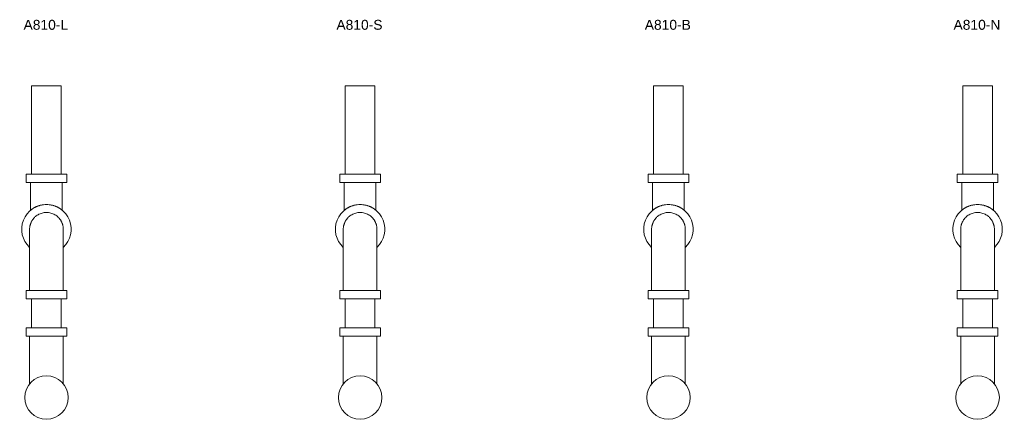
# Model space of a CAD drawing. Header units: millimetres. Extents: x 294 to 1289, y 917 to 1321.
import ezdxf

# ---------------------------------------------------------------- set-up
doc = ezdxf.new("R2010")
doc.units = ezdxf.units.MM
doc.layers.add('P-SANR-FIXT', color=6, linetype='Continuous', lineweight=18)
doc.layers.add('P-SANR-FIXT-IDEN', color=2, linetype='Continuous', lineweight=9)
doc.styles.add('Arial', font='arial.ttf', dxfattribs={"height": 10})

# ---------------------------------------------------------------- blocks, each defined once
blk = doc.blocks.new('DBLTD_Duten_SanitaryApplianceTraps_A810 - Brass Bottle Trap _ Extension Tube-461431-Level 0')
at = {"layer": 'P-SANR-FIXT'}
for p, q in [((-15, 300), (-15, 210.87)), ((-15, 300), (15, 300)), ((15, 210.87), (15, 300)), ((-20.5, 210.87), (-20.5, 202.38)), ((-20.5, 210.87), (0, 210.87)), ((0, 210.87), (20.5, 210.87)), ((20.5, 202.38), (20.5, 210.87)), ((-20.5, 202.38), (0, 202.38)), ((-15.98, 202.38), (-15.98, 174.35)), ((0, 202.38), (20.5, 202.38)), ((15.98, 174.35), (15.98, 202.38)), ((-17, 155.09), (-17, 93.09)), ((17, 93.09), (17, 155.09)), ((-20.5, 93.09), (-20.5, 84.59)), ((-20.5, 93.09), (20.5, 93.09)), ((20.5, 84.59), (20.5, 93.09)), ((20.5, 84.59), (-20.5, 84.59)), ((-15, 84.59), (-15, 55.46)), ((15, 55.46), (15, 84.59)), ((-20.5, 55.46), (-20.5, 46.96)), ((-20.5, 55.46), (20.5, 55.46)), ((20.5, 46.96), (20.5, 55.46)), ((20.5, 46.96), (-20.5, 46.96)), ((-17, 46.96), (-17, -1.17)), ((17, -1.17), (17, 46.96))]:
    blk.add_line(p, q, dxfattribs=at)
for centre, radius, start, end in [((0, 155.09), 25, 90, 227.04457), ((0, 155.09), 25, 312.95543, 90), ((0, -15.04), 22, 90, 270), ((0, -15.04), 22, 270, 90)]:
    blk.add_arc(centre, radius, start, end, dxfattribs=at)
for points, knots in [([(-15.98, 174.35), (-15.98, 174.35), (-15.95, 174.37), (-15.84, 174.45), (-15.73, 174.52), (-15.59, 174.63), (-15.36, 174.81), (-15, 175.1), (-14.55, 175.44), (-14.19, 175.69), (-13.97, 175.83), (-13.8, 175.94), (-13.62, 176.04), (-13.38, 176.19), (-12.94, 176.46), (-12.25, 176.88), (-11.5, 177.31), (-10.85, 177.63), (-10.34, 177.86), (-9.8, 178.08), (-9.07, 178.38), (-8.11, 178.74), (-6.89, 179.14), (-5.6, 179.47), (-4.26, 179.71), (-2.41, 179.97), (-0.97, 180.06), (0, 180.09)], [0.5, 0.5, 0.5, 0.5, 0.5277778, 0.5416667, 0.5555556, 0.5694444, 0.5833333, 0.6111111, 0.6388889, 0.6527778, 0.6597222, 0.6666667, 0.6736111, 0.6805556, 0.6944444, 0.7222222, 0.75, 0.7638889, 0.7777778, 0.7916667, 0.8055556, 0.8333333, 0.8611111, 0.8888889, 0.9166667, 0.9444444, 1, 1, 1, 1]), ([(0, 180.09), (0.97, 180.06), (2.41, 179.97), (4.26, 179.71), (5.6, 179.47), (6.89, 179.14), (8.11, 178.74), (9.07, 178.38), (9.8, 178.08), (10.34, 177.86), (10.85, 177.63), (11.5, 177.31), (12.25, 176.88), (12.94, 176.46), (13.38, 176.19), (13.62, 176.04), (13.8, 175.94), (13.97, 175.83), (14.19, 175.69), (14.55, 175.44), (15, 175.1), (15.36, 174.81), (15.59, 174.63), (15.73, 174.52), (15.84, 174.45), (15.95, 174.37), (15.98, 174.35), (15.98, 174.35)], [0, 0, 0, 0, 0.0555556, 0.0833333, 0.1111111, 0.1388889, 0.1666667, 0.1944444, 0.2083333, 0.2222222, 0.2361111, 0.25, 0.2777778, 0.3055556, 0.3194444, 0.3263889, 0.3333333, 0.3402778, 0.3472222, 0.3611111, 0.3888889, 0.4166667, 0.4305556, 0.4444444, 0.4583333, 0.4722222, 0.5, 0.5, 0.5, 0.5]), ([(-17, 155.09), (-17, 155.46), (-16.98, 156.2), (-16.87, 157.31), (-16.69, 158.41), (-16.43, 159.49), (-16.11, 160.56), (-15.72, 161.6), (-15.26, 162.61), (-14.73, 163.6), (-14.15, 164.54), (-13.28, 165.75), (-12.3, 166.87), (-11.22, 167.88), (-10.07, 168.82), (-8.52, 169.85), (-6.52, 170.84), (-3.71, 171.8), (-1.48, 172.09), (0, 172.09)], [0.5, 0.5, 0.5, 0.5, 0.5208333, 0.5416667, 0.5625, 0.5833333, 0.6041667, 0.625, 0.6458333, 0.6666667, 0.6875, 0.7083333, 0.75, 0.7708333, 0.7916667, 0.8333333, 0.875, 0.9166667, 1, 1, 1, 1]), ([(0, 172.09), (1.48, 172.09), (3.71, 171.8), (6.52, 170.84), (8.52, 169.85), (10.07, 168.82), (11.22, 167.88), (12.3, 166.87), (13.53, 165.47), (14.56, 163.92), (15.26, 162.61), (15.72, 161.6), (16.11, 160.56), (16.43, 159.49), (16.69, 158.41), (16.87, 157.31), (16.98, 156.2), (17, 155.46), (17, 155.09)], [0, 0, 0, 0, 0.0833333, 0.125, 0.1666667, 0.2083333, 0.2291667, 0.25, 0.2916667, 0.3333333, 0.3541667, 0.375, 0.3958333, 0.4166667, 0.4375, 0.4583333, 0.4791667, 0.5, 0.5, 0.5, 0.5])]:
    blk.add_open_spline(points, degree=3, knots=knots, dxfattribs=at)
blk = doc.blocks.new('DBLTD_Duten_SanitaryApplianceTraps_A810 - Brushed Stainless Steel Offset Bottle Trap _ Extension Tube-461425-Level 0')
at = {"layer": 'P-SANR-FIXT'}
for p, q in [((-15, 300), (-15, 210.87)), ((-15, 300), (15, 300)), ((15, 210.87), (15, 300)), ((-20.5, 210.87), (-20.5, 202.38)), ((-20.5, 210.87), (0, 210.87)), ((0, 210.87), (20.5, 210.87)), ((20.5, 202.38), (20.5, 210.87)), ((-20.5, 202.38), (0, 202.38)), ((-15.98, 202.38), (-15.98, 174.35)), ((0, 202.38), (20.5, 202.38)), ((15.98, 174.35), (15.98, 202.38)), ((-17, 155.09), (-17, 93.09)), ((17, 93.09), (17, 155.09)), ((-20.5, 93.09), (-20.5, 84.59)), ((-20.5, 93.09), (20.5, 93.09)), ((20.5, 84.59), (20.5, 93.09)), ((20.5, 84.59), (-20.5, 84.59)), ((-15, 84.59), (-15, 55.46)), ((15, 55.46), (15, 84.59)), ((-20.5, 55.46), (-20.5, 46.96)), ((-20.5, 55.46), (20.5, 55.46)), ((20.5, 46.96), (20.5, 55.46)), ((20.5, 46.96), (-20.5, 46.96)), ((-17, 46.96), (-17, -1.17)), ((17, -1.17), (17, 46.96))]:
    blk.add_line(p, q, dxfattribs=at)
for centre, radius, start, end in [((0, 155.09), 25, 90, 227.04457), ((0, 155.09), 25, 312.95543, 90), ((0, -15.04), 22, 90, 270), ((0, -15.04), 22, 270, 90)]:
    blk.add_arc(centre, radius, start, end, dxfattribs=at)
for points, knots in [([(-15.98, 174.35), (-15.98, 174.35), (-15.95, 174.37), (-15.84, 174.45), (-15.73, 174.52), (-15.59, 174.63), (-15.36, 174.81), (-15, 175.1), (-14.55, 175.44), (-14.19, 175.69), (-13.97, 175.83), (-13.8, 175.94), (-13.62, 176.04), (-13.38, 176.19), (-12.94, 176.46), (-12.25, 176.88), (-11.5, 177.31), (-10.85, 177.63), (-10.34, 177.86), (-9.8, 178.08), (-9.07, 178.38), (-8.11, 178.74), (-6.89, 179.14), (-5.6, 179.47), (-4.26, 179.71), (-2.41, 179.97), (-0.97, 180.06), (0, 180.09)], [0.5, 0.5, 0.5, 0.5, 0.5277778, 0.5416667, 0.5555556, 0.5694444, 0.5833333, 0.6111111, 0.6388889, 0.6527778, 0.6597222, 0.6666667, 0.6736111, 0.6805556, 0.6944444, 0.7222222, 0.75, 0.7638889, 0.7777778, 0.7916667, 0.8055556, 0.8333333, 0.8611111, 0.8888889, 0.9166667, 0.9444444, 1, 1, 1, 1]), ([(0, 180.09), (0.97, 180.06), (2.41, 179.97), (4.26, 179.71), (5.6, 179.47), (6.89, 179.14), (8.11, 178.74), (9.07, 178.38), (9.8, 178.08), (10.34, 177.86), (10.85, 177.63), (11.5, 177.31), (12.25, 176.88), (12.94, 176.46), (13.38, 176.19), (13.62, 176.04), (13.8, 175.94), (13.97, 175.83), (14.19, 175.69), (14.55, 175.44), (15, 175.1), (15.36, 174.81), (15.59, 174.63), (15.73, 174.52), (15.84, 174.45), (15.95, 174.37), (15.98, 174.35), (15.98, 174.35)], [0, 0, 0, 0, 0.0555556, 0.0833333, 0.1111111, 0.1388889, 0.1666667, 0.1944444, 0.2083333, 0.2222222, 0.2361111, 0.25, 0.2777778, 0.3055556, 0.3194444, 0.3263889, 0.3333333, 0.3402778, 0.3472222, 0.3611111, 0.3888889, 0.4166667, 0.4305556, 0.4444444, 0.4583333, 0.4722222, 0.5, 0.5, 0.5, 0.5]), ([(-17, 155.09), (-17, 155.46), (-16.98, 156.2), (-16.87, 157.31), (-16.69, 158.41), (-16.43, 159.49), (-16.11, 160.56), (-15.72, 161.6), (-15.26, 162.61), (-14.73, 163.6), (-14.15, 164.54), (-13.28, 165.75), (-12.3, 166.87), (-11.22, 167.88), (-10.07, 168.82), (-8.52, 169.85), (-6.52, 170.84), (-3.71, 171.8), (-1.48, 172.09), (0, 172.09)], [0.5, 0.5, 0.5, 0.5, 0.5208333, 0.5416667, 0.5625, 0.5833333, 0.6041667, 0.625, 0.6458333, 0.6666667, 0.6875, 0.7083333, 0.75, 0.7708333, 0.7916667, 0.8333333, 0.875, 0.9166667, 1, 1, 1, 1]), ([(0, 172.09), (1.48, 172.09), (3.71, 171.8), (6.52, 170.84), (8.52, 169.85), (10.07, 168.82), (11.22, 167.88), (12.3, 166.87), (13.53, 165.47), (14.56, 163.92), (15.26, 162.61), (15.72, 161.6), (16.11, 160.56), (16.43, 159.49), (16.69, 158.41), (16.87, 157.31), (16.98, 156.2), (17, 155.46), (17, 155.09)], [0, 0, 0, 0, 0.0833333, 0.125, 0.1666667, 0.2083333, 0.2291667, 0.25, 0.2916667, 0.3333333, 0.3541667, 0.375, 0.3958333, 0.4166667, 0.4375, 0.4583333, 0.4791667, 0.5, 0.5, 0.5, 0.5])]:
    blk.add_open_spline(points, degree=3, knots=knots, dxfattribs=at)
blk = doc.blocks.new('DBLTD_Duten_SanitaryApplianceTraps_A810 - Chrome Offset Bottle Trap _ Extension Tube-461427-Level 0')
at = {"layer": 'P-SANR-FIXT'}
for p, q in [((-15, 300), (-15, 210.87)), ((-15, 300), (15, 300)), ((15, 210.87), (15, 300)), ((-20.5, 210.87), (-20.5, 202.38)), ((-20.5, 210.87), (0, 210.87)), ((0, 210.87), (20.5, 210.87)), ((20.5, 202.38), (20.5, 210.87)), ((-20.5, 202.38), (0, 202.38)), ((-15.98, 202.38), (-15.98, 174.35)), ((0, 202.38), (20.5, 202.38)), ((15.98, 174.35), (15.98, 202.38)), ((-17, 155.09), (-17, 93.09)), ((17, 93.09), (17, 155.09)), ((-20.5, 93.09), (-20.5, 84.59)), ((-20.5, 93.09), (20.5, 93.09)), ((20.5, 84.59), (20.5, 93.09)), ((20.5, 84.59), (-20.5, 84.59)), ((-15, 84.59), (-15, 55.46)), ((15, 55.46), (15, 84.59)), ((-20.5, 55.46), (-20.5, 46.96)), ((-20.5, 55.46), (20.5, 55.46)), ((20.5, 46.96), (20.5, 55.46)), ((20.5, 46.96), (-20.5, 46.96)), ((-17, 46.96), (-17, -1.17)), ((17, -1.17), (17, 46.96))]:
    blk.add_line(p, q, dxfattribs=at)
for centre, radius, start, end in [((0, 155.09), 25, 90, 227.04457), ((0, 155.09), 25, 312.95543, 90), ((0, -15.04), 22, 90, 270), ((0, -15.04), 22, 270, 90)]:
    blk.add_arc(centre, radius, start, end, dxfattribs=at)
for points, knots in [([(-15.98, 174.35), (-15.98, 174.35), (-15.95, 174.37), (-15.84, 174.45), (-15.73, 174.52), (-15.59, 174.63), (-15.36, 174.81), (-15, 175.1), (-14.55, 175.44), (-14.19, 175.69), (-13.97, 175.83), (-13.8, 175.94), (-13.62, 176.04), (-13.38, 176.19), (-12.94, 176.46), (-12.25, 176.88), (-11.5, 177.31), (-10.85, 177.63), (-10.34, 177.86), (-9.8, 178.08), (-9.07, 178.38), (-8.11, 178.74), (-6.89, 179.14), (-5.6, 179.47), (-4.26, 179.71), (-2.41, 179.97), (-0.97, 180.06), (0, 180.09)], [0.5, 0.5, 0.5, 0.5, 0.5277778, 0.5416667, 0.5555556, 0.5694444, 0.5833333, 0.6111111, 0.6388889, 0.6527778, 0.6597222, 0.6666667, 0.6736111, 0.6805556, 0.6944444, 0.7222222, 0.75, 0.7638889, 0.7777778, 0.7916667, 0.8055556, 0.8333333, 0.8611111, 0.8888889, 0.9166667, 0.9444444, 1, 1, 1, 1]), ([(0, 180.09), (0.97, 180.06), (2.41, 179.97), (4.26, 179.71), (5.6, 179.47), (6.89, 179.14), (8.11, 178.74), (9.07, 178.38), (9.8, 178.08), (10.34, 177.86), (10.85, 177.63), (11.5, 177.31), (12.25, 176.88), (12.94, 176.46), (13.38, 176.19), (13.62, 176.04), (13.8, 175.94), (13.97, 175.83), (14.19, 175.69), (14.55, 175.44), (15, 175.1), (15.36, 174.81), (15.59, 174.63), (15.73, 174.52), (15.84, 174.45), (15.95, 174.37), (15.98, 174.35), (15.98, 174.35)], [0, 0, 0, 0, 0.0555556, 0.0833333, 0.1111111, 0.1388889, 0.1666667, 0.1944444, 0.2083333, 0.2222222, 0.2361111, 0.25, 0.2777778, 0.3055556, 0.3194444, 0.3263889, 0.3333333, 0.3402778, 0.3472222, 0.3611111, 0.3888889, 0.4166667, 0.4305556, 0.4444444, 0.4583333, 0.4722222, 0.5, 0.5, 0.5, 0.5]), ([(-17, 155.09), (-17, 155.46), (-16.98, 156.2), (-16.87, 157.31), (-16.69, 158.41), (-16.43, 159.49), (-16.11, 160.56), (-15.72, 161.6), (-15.26, 162.61), (-14.73, 163.6), (-14.15, 164.54), (-13.28, 165.75), (-12.3, 166.87), (-11.22, 167.88), (-10.07, 168.82), (-8.52, 169.85), (-6.52, 170.84), (-3.71, 171.8), (-1.48, 172.09), (0, 172.09)], [0.5, 0.5, 0.5, 0.5, 0.5208333, 0.5416667, 0.5625, 0.5833333, 0.6041667, 0.625, 0.6458333, 0.6666667, 0.6875, 0.7083333, 0.75, 0.7708333, 0.7916667, 0.8333333, 0.875, 0.9166667, 1, 1, 1, 1]), ([(0, 172.09), (1.48, 172.09), (3.71, 171.8), (6.52, 170.84), (8.52, 169.85), (10.07, 168.82), (11.22, 167.88), (12.3, 166.87), (13.53, 165.47), (14.56, 163.92), (15.26, 162.61), (15.72, 161.6), (16.11, 160.56), (16.43, 159.49), (16.69, 158.41), (16.87, 157.31), (16.98, 156.2), (17, 155.46), (17, 155.09)], [0, 0, 0, 0, 0.0833333, 0.125, 0.1666667, 0.2083333, 0.2291667, 0.25, 0.2916667, 0.3333333, 0.3541667, 0.375, 0.3958333, 0.4166667, 0.4375, 0.4583333, 0.4791667, 0.5, 0.5, 0.5, 0.5])]:
    blk.add_open_spline(points, degree=3, knots=knots, dxfattribs=at)
blk = doc.blocks.new('DBLTD_Duten_SanitaryApplianceTraps_A810 - Matt Black Offset Bottle Trap _ Extension Tube-461429-Level 0')
at = {"layer": 'P-SANR-FIXT'}
for p, q in [((-15, 300), (-15, 210.87)), ((-15, 300), (15, 300)), ((15, 210.87), (15, 300)), ((-20.5, 210.87), (-20.5, 202.38)), ((-20.5, 210.87), (0, 210.87)), ((0, 210.87), (20.5, 210.87)), ((20.5, 202.38), (20.5, 210.87)), ((-20.5, 202.38), (0, 202.38)), ((-15.98, 202.38), (-15.98, 174.35)), ((0, 202.38), (20.5, 202.38)), ((15.98, 174.35), (15.98, 202.38)), ((-17, 155.09), (-17, 93.09)), ((17, 93.09), (17, 155.09)), ((-20.5, 93.09), (-20.5, 84.59)), ((-20.5, 93.09), (20.5, 93.09)), ((20.5, 84.59), (20.5, 93.09)), ((20.5, 84.59), (-20.5, 84.59)), ((-15, 84.59), (-15, 55.46)), ((15, 55.46), (15, 84.59)), ((-20.5, 55.46), (-20.5, 46.96)), ((-20.5, 55.46), (20.5, 55.46)), ((20.5, 46.96), (20.5, 55.46)), ((20.5, 46.96), (-20.5, 46.96)), ((-17, 46.96), (-17, -1.17)), ((17, -1.17), (17, 46.96))]:
    blk.add_line(p, q, dxfattribs=at)
for centre, radius, start, end in [((0, 155.09), 25, 90, 227.04457), ((0, 155.09), 25, 312.95543, 90), ((0, -15.04), 22, 90, 270), ((0, -15.04), 22, 270, 90)]:
    blk.add_arc(centre, radius, start, end, dxfattribs=at)
for points, knots in [([(-15.98, 174.35), (-15.98, 174.35), (-15.95, 174.37), (-15.84, 174.45), (-15.73, 174.52), (-15.59, 174.63), (-15.36, 174.81), (-15, 175.1), (-14.55, 175.44), (-14.19, 175.69), (-13.97, 175.83), (-13.8, 175.94), (-13.62, 176.04), (-13.38, 176.19), (-12.94, 176.46), (-12.25, 176.88), (-11.5, 177.31), (-10.85, 177.63), (-10.34, 177.86), (-9.8, 178.08), (-9.07, 178.38), (-8.11, 178.74), (-6.89, 179.14), (-5.6, 179.47), (-4.26, 179.71), (-2.41, 179.97), (-0.97, 180.06), (0, 180.09)], [0.5, 0.5, 0.5, 0.5, 0.5277778, 0.5416667, 0.5555556, 0.5694444, 0.5833333, 0.6111111, 0.6388889, 0.6527778, 0.6597222, 0.6666667, 0.6736111, 0.6805556, 0.6944444, 0.7222222, 0.75, 0.7638889, 0.7777778, 0.7916667, 0.8055556, 0.8333333, 0.8611111, 0.8888889, 0.9166667, 0.9444444, 1, 1, 1, 1]), ([(0, 180.09), (0.97, 180.06), (2.41, 179.97), (4.26, 179.71), (5.6, 179.47), (6.89, 179.14), (8.11, 178.74), (9.07, 178.38), (9.8, 178.08), (10.34, 177.86), (10.85, 177.63), (11.5, 177.31), (12.25, 176.88), (12.94, 176.46), (13.38, 176.19), (13.62, 176.04), (13.8, 175.94), (13.97, 175.83), (14.19, 175.69), (14.55, 175.44), (15, 175.1), (15.36, 174.81), (15.59, 174.63), (15.73, 174.52), (15.84, 174.45), (15.95, 174.37), (15.98, 174.35), (15.98, 174.35)], [0, 0, 0, 0, 0.0555556, 0.0833333, 0.1111111, 0.1388889, 0.1666667, 0.1944444, 0.2083333, 0.2222222, 0.2361111, 0.25, 0.2777778, 0.3055556, 0.3194444, 0.3263889, 0.3333333, 0.3402778, 0.3472222, 0.3611111, 0.3888889, 0.4166667, 0.4305556, 0.4444444, 0.4583333, 0.4722222, 0.5, 0.5, 0.5, 0.5]), ([(-17, 155.09), (-17, 155.46), (-16.98, 156.2), (-16.87, 157.31), (-16.69, 158.41), (-16.43, 159.49), (-16.11, 160.56), (-15.72, 161.6), (-15.26, 162.61), (-14.73, 163.6), (-14.15, 164.54), (-13.28, 165.75), (-12.3, 166.87), (-11.22, 167.88), (-10.07, 168.82), (-8.52, 169.85), (-6.52, 170.84), (-3.71, 171.8), (-1.48, 172.09), (0, 172.09)], [0.5, 0.5, 0.5, 0.5, 0.5208333, 0.5416667, 0.5625, 0.5833333, 0.6041667, 0.625, 0.6458333, 0.6666667, 0.6875, 0.7083333, 0.75, 0.7708333, 0.7916667, 0.8333333, 0.875, 0.9166667, 1, 1, 1, 1]), ([(0, 172.09), (1.48, 172.09), (3.71, 171.8), (6.52, 170.84), (8.52, 169.85), (10.07, 168.82), (11.22, 167.88), (12.3, 166.87), (13.53, 165.47), (14.56, 163.92), (15.26, 162.61), (15.72, 161.6), (16.11, 160.56), (16.43, 159.49), (16.69, 158.41), (16.87, 157.31), (16.98, 156.2), (17, 155.46), (17, 155.09)], [0, 0, 0, 0, 0.0833333, 0.125, 0.1666667, 0.2083333, 0.2291667, 0.25, 0.2916667, 0.3333333, 0.3541667, 0.375, 0.3958333, 0.4166667, 0.4375, 0.4583333, 0.4791667, 0.5, 0.5, 0.5, 0.5])]:
    blk.add_open_spline(points, degree=3, knots=knots, dxfattribs=at)

msp = doc.modelspace()

# ---------------------------------------------------------------- block references
at = {"layer": 'P-SANR-FIXT'}
for name, p in [('DBLTD_Duten_SanitaryApplianceTraps_A810 - Brass Bottle Trap _ Extension Tube-461431-Level 0', (320.72, 953.68)), ('DBLTD_Duten_SanitaryApplianceTraps_A810 - Brushed Stainless Steel Offset Bottle Trap _ Extension Tube-461425-Level 0', (637.77, 953.68)), ('DBLTD_Duten_SanitaryApplianceTraps_A810 - Chrome Offset Bottle Trap _ Extension Tube-461427-Level 0', (949.42, 953.68)), ('DBLTD_Duten_SanitaryApplianceTraps_A810 - Matt Black Offset Bottle Trap _ Extension Tube-461429-Level 0', (1261.86, 953.68))]:
    msp.add_blockref(name, p, dxfattribs=at)

# ---------------------------------------------------------------- texts
at = {"layer": 'P-SANR-FIXT-IDEN', "char_height": 10, "attachment_point": 1, "style": 'Arial'}
for s, insert, width in [('A810-L', (297.6, 1320.46), 55.7173), ('A810-S', (613.82, 1320.46), 57.7215), ('A810-B', (925.48, 1320.46), 57.7215), ('A810-N', (1237.56, 1320.46), 58.5232)]:
    msp.add_mtext(s, dxfattribs=dict(at, insert=insert, width=width))

doc.saveas('drawing.dxf')
